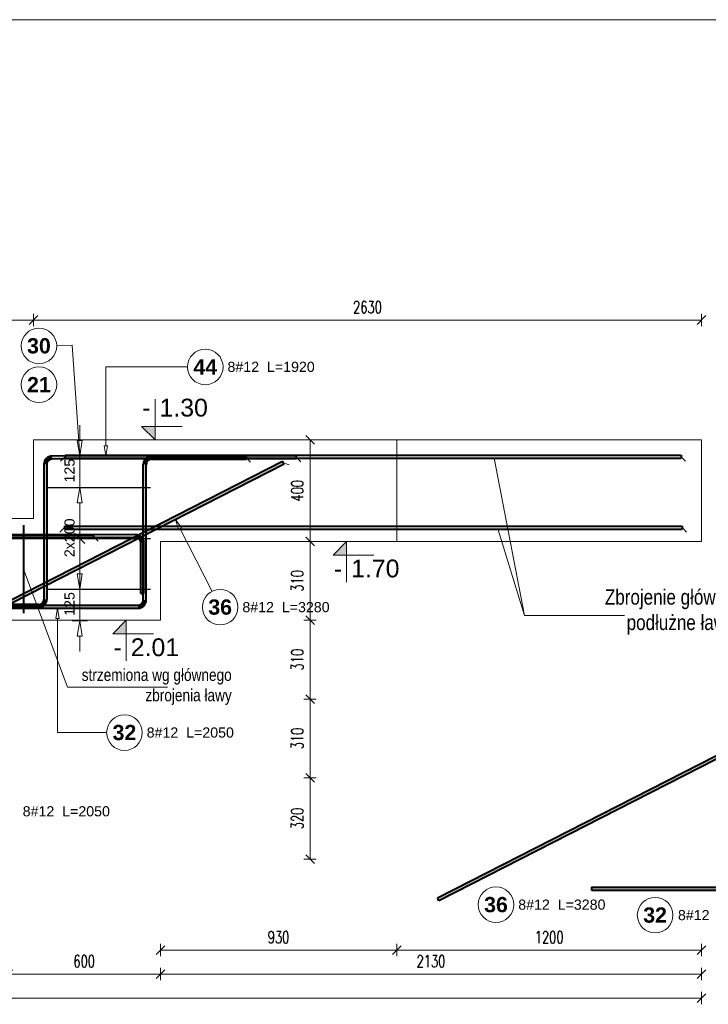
# Model space of a CAD drawing. Extents: x 40861 to 114399, y -71497 to -5875.
# Tile 26 of 45: x 88957 to 91667, y -31539 to -27663. Entities that reach past the tile are written whole.
import ezdxf
from ezdxf.enums import TextEntityAlignment as Align

# ---------------------------------------------------------------- set-up
doc = ezdxf.new("R2010")
doc.units = 0
doc.header["$LTSCALE"] = 10
doc.header["$MEASUREMENT"] = 0
doc.linetypes.add('HIDDEN', pattern=[0.375, 0.25, -0.125])
for name, color, linetype, lineweight in [('P-Opis', 1, 'Continuous', 18), ('P-Opis fundamenty', 193, 'Continuous', 9), ('P-Przerywana', 13, 'HIDDEN', 9), ('P-Wymiar', 254, 'Continuous', 9)]:
    doc.layers.add(name, color=color, linetype=linetype, lineweight=lineweight)
for name, color, linetype in [('RCAD_kształt pręta', 7, 'Continuous'), ('RCAD_opis kształtu pręta', 7, 'Continuous'), ('RCAD_opis rozkładu', 7, 'Continuous'), ('RCAD_pręt wyrzucony', 130, 'Continuous'), ('RCAD_rozkład pręta', 7, 'Continuous'), ('RCAD_symbole graficzne', 7, 'Continuous')]:
    doc.layers.add(name, color=color, linetype=linetype)
doc.styles.add('_Fd Opis', font='arial.ttf', dxfattribs={"width": 0.8})
doc.styles.add('ROMANS', font='romans.shx', dxfattribs={"width": 0.7})
doc.styles.add('style1', font='arial.ttf')
doc.styles.add('style3', font='arialbd.ttf')
doc.dimstyles.new('A25', dxfattribs={"dimscale": 27, "dimtxt": 1.75, "dimasz": 0.05, "dimexe": 0, "dimexo": 0, "dimgap": 1, "dimtad": 1, "dimdec": 4, "dimrnd": 1, "dimdsep": 46, "dimtxsty": 'ROMANS', "dimblk": '[[[[[[[[', "dimcen": 2, "dimdle": 2, "dimse1": 1, "dimse2": 1, "dimclrd": 256, "dimclrt": 1, "dimadec": 0, "dimazin": 0, "dimtfac": 1, "dimtdec": 4, "dimtix": 1, "dimtmove": 2, "dimatfit": 3, "dimldrblk": '[[[[[[[[', "dimfxl": 0, "dimtvp": 0.6, "dimtolj": 1, "dimlwd": -1, "dimarcsym": 0})

# ---------------------------------------------------------------- blocks, each defined once
blk = doc.blocks.new('[[[[[[[[')
at = {"layer": 'P-Wymiar'}
for p, q in [((-12.7, -12.7), (12.7, 12.7)), ((0, 0), (-4.6, 0)), ((0, 18), (0, -18))]:
    blk.add_line(p, q, dxfattribs=at)
blk = doc.blocks.new('*D590')
at = {"layer": 'Defpoints', "color": 0}
for p in [(89510.7, -30027.2), (88910.7, -30337.2), (89510.7, -31420)]:
    blk.add_point(p, dxfattribs=at)
at = {"layer": 'P-Wymiar', "transparency": 16777216}
blk.add_line((88912.1, -31420), (89509.4, -31420), dxfattribs=at)
at = {"layer": 'P-Wymiar', "transparency": 16777216, "xscale": 1.35, "yscale": 1.35, "zscale": 1.35, "rotation": 180}
blk.add_blockref('[[[[[[[[', (88910.7, -31420), dxfattribs=at)
at = {"layer": 'P-Wymiar', "transparency": 16777216, "xscale": 1.35, "yscale": 1.35, "zscale": 1.35}
blk.add_blockref('[[[[[[[[', (89510.7, -31420), dxfattribs=at)
at = {"layer": 'P-Wymiar', "color": 1, "transparency": 16777216, "insert": (89210.7, -31369.4), "char_height": 47.25, "attachment_point": 5, "style": 'ROMANS'}
blk.add_mtext('\\A1;600', dxfattribs=at)
blk = doc.blocks.new('*D591')
at = {"layer": 'Defpoints', "color": 0}
for p in [(91640.7, -29717.2), (89510.7, -30027.2), (91640.7, -31420)]:
    blk.add_point(p, dxfattribs=at)
at = {"layer": 'P-Wymiar', "transparency": 16777216}
blk.add_line((89512.1, -31420), (91639.4, -31420), dxfattribs=at)
at = {"layer": 'P-Wymiar', "transparency": 16777216, "xscale": 1.35, "yscale": 1.35, "zscale": 1.35, "rotation": 180}
blk.add_blockref('[[[[[[[[', (89510.7, -31420), dxfattribs=at)
at = {"layer": 'P-Wymiar', "transparency": 16777216, "xscale": 1.35, "yscale": 1.35, "zscale": 1.35}
blk.add_blockref('[[[[[[[[', (91640.7, -31420), dxfattribs=at)
at = {"layer": 'P-Wymiar', "color": 1, "transparency": 16777216, "insert": (90575.7, -31369.4), "char_height": 47.25, "attachment_point": 5, "style": 'ROMANS'}
blk.add_mtext('\\A1;2130', dxfattribs=at)
blk = doc.blocks.new('*D592')
at = {"layer": 'Defpoints', "color": 0}
for p in [(90440.7, -29806.2), (91640.7, -29806.2), (90440.7, -31325.5)]:
    blk.add_point(p, dxfattribs=at)
at = {"layer": 'P-Wymiar', "transparency": 16777216}
blk.add_line((91639.4, -31325.5), (90442.1, -31325.5), dxfattribs=at)
at = {"layer": 'P-Wymiar', "transparency": 16777216, "xscale": 1.35, "yscale": 1.35, "zscale": 1.35, "rotation": 180}
blk.add_blockref('[[[[[[[[', (90440.7, -31325.5), dxfattribs=at)
at = {"layer": 'P-Wymiar', "transparency": 16777216, "xscale": 1.35, "yscale": 1.35, "zscale": 1.35}
blk.add_blockref('[[[[[[[[', (91640.7, -31325.5), dxfattribs=at)
at = {"layer": 'P-Wymiar', "color": 1, "transparency": 16777216, "insert": (91040.7, -31274.9), "char_height": 47.25, "attachment_point": 5, "style": 'ROMANS'}
blk.add_mtext('\\A1;1200', dxfattribs=at)
blk = doc.blocks.new('*D593')
at = {"layer": 'Defpoints', "color": 0}
for p in [(90440.7, -29806.2), (89510.7, -30116.2), (89510.7, -31325.5)]:
    blk.add_point(p, dxfattribs=at)
at = {"layer": 'P-Wymiar', "transparency": 16777216}
blk.add_line((90439.4, -31325.5), (89512.1, -31325.5), dxfattribs=at)
at = {"layer": 'P-Wymiar', "transparency": 16777216, "xscale": 1.35, "yscale": 1.35, "zscale": 1.35, "rotation": 180}
blk.add_blockref('[[[[[[[[', (89510.7, -31325.5), dxfattribs=at)
at = {"layer": 'P-Wymiar', "transparency": 16777216, "xscale": 1.35, "yscale": 1.35, "zscale": 1.35}
blk.add_blockref('[[[[[[[[', (90440.7, -31325.5), dxfattribs=at)
at = {"layer": 'P-Wymiar', "color": 1, "transparency": 16777216, "insert": (89975.7, -31274.9), "char_height": 47.25, "attachment_point": 5, "style": 'ROMANS'}
blk.add_mtext('\\A1;930', dxfattribs=at)
blk = doc.blocks.new('*D595')
at = {"layer": 'Defpoints', "color": 0}
for p in [(87962.2, -30647.2), (90100.1, -30647.2), (87962.2, -30967.2)]:
    blk.add_point(p, dxfattribs=at)
at = {"layer": 'P-Wymiar', "transparency": 16777216}
blk.add_line((90100.1, -30965.8), (90100.1, -30648.5), dxfattribs=at)
at = {"layer": 'P-Wymiar', "transparency": 16777216, "xscale": 1.35, "yscale": 1.35, "zscale": 1.35}
for p, rotation in [((90100.1, -30647.2), 90), ((90100.1, -30967.2), 270)]:
    blk.add_blockref('[[[[[[[[', p, dxfattribs=dict(at, rotation=rotation))
at = {"layer": 'P-Wymiar', "color": 1, "transparency": 16777216, "insert": (90049.5, -30807.2), "char_height": 47.25, "attachment_point": 5, "rotation": 90, "style": 'ROMANS'}
blk.add_mtext('\\A1;320', dxfattribs=at)
blk = doc.blocks.new('*D596')
at = {"layer": 'Defpoints', "color": 0}
for p in [(88628.9, -30337.2), (90100.1, -30337.2), (87962.2, -30647.2)]:
    blk.add_point(p, dxfattribs=at)
at = {"layer": 'P-Wymiar', "transparency": 16777216}
blk.add_line((90100.1, -30645.8), (90100.1, -30338.5), dxfattribs=at)
at = {"layer": 'P-Wymiar', "transparency": 16777216, "xscale": 1.35, "yscale": 1.35, "zscale": 1.35}
for p, rotation in [((90100.1, -30337.2), 90), ((90100.1, -30647.2), 270)]:
    blk.add_blockref('[[[[[[[[', p, dxfattribs=dict(at, rotation=rotation))
at = {"layer": 'P-Wymiar', "color": 1, "transparency": 16777216, "insert": (90049.5, -30492.2), "char_height": 47.25, "attachment_point": 5, "rotation": 90, "style": 'ROMANS'}
blk.add_mtext('\\A1;310', dxfattribs=at)
blk = doc.blocks.new('*D597')
at = {"layer": 'Defpoints', "color": 0}
for p in [(89228.9, -30027.2), (90100.1, -30027.2), (88628.9, -30337.2)]:
    blk.add_point(p, dxfattribs=at)
at = {"layer": 'P-Wymiar', "transparency": 16777216}
blk.add_line((90100.1, -30335.8), (90100.1, -30028.5), dxfattribs=at)
at = {"layer": 'P-Wymiar', "transparency": 16777216, "xscale": 1.35, "yscale": 1.35, "zscale": 1.35}
for p, rotation in [((90100.1, -30027.2), 90), ((90100.1, -30337.2), 270)]:
    blk.add_blockref('[[[[[[[[', p, dxfattribs=dict(at, rotation=rotation))
at = {"layer": 'P-Wymiar', "color": 1, "transparency": 16777216, "insert": (90049.5, -30182.2), "char_height": 47.25, "attachment_point": 5, "rotation": 90, "style": 'ROMANS'}
blk.add_mtext('\\A1;310', dxfattribs=at)
blk = doc.blocks.new('*D598')
at = {"layer": 'Defpoints', "color": 0}
for p in [(89951.8, -29717.2), (90100.1, -29717.2), (89228.9, -30027.2)]:
    blk.add_point(p, dxfattribs=at)
at = {"layer": 'P-Wymiar', "transparency": 16777216}
blk.add_line((90100.1, -30025.8), (90100.1, -29718.5), dxfattribs=at)
at = {"layer": 'P-Wymiar', "transparency": 16777216, "xscale": 1.35, "yscale": 1.35, "zscale": 1.35}
for p, rotation in [((90100.1, -29717.2), 90), ((90100.1, -30027.2), 270)]:
    blk.add_blockref('[[[[[[[[', p, dxfattribs=dict(at, rotation=rotation))
at = {"layer": 'P-Wymiar', "color": 1, "transparency": 16777216, "insert": (90049.5, -29872.2), "char_height": 47.25, "attachment_point": 5, "rotation": 90, "style": 'ROMANS'}
blk.add_mtext('\\A1;310', dxfattribs=at)
blk = doc.blocks.new('*D599')
at = {"layer": 'Defpoints', "color": 0}
for p in [(90100.1, -29317.2), (90164.7, -29317.2), (89951.8, -29717.2)]:
    blk.add_point(p, dxfattribs=at)
at = {"layer": 'P-Wymiar', "transparency": 16777216}
blk.add_line((90100.1, -29715.8), (90100.1, -29318.5), dxfattribs=at)
at = {"layer": 'P-Wymiar', "transparency": 16777216, "xscale": 1.35, "yscale": 1.35, "zscale": 1.35}
for p, rotation in [((90100.1, -29317.2), 90), ((90100.1, -29717.2), 270)]:
    blk.add_blockref('[[[[[[[[', p, dxfattribs=dict(at, rotation=rotation))
at = {"layer": 'P-Wymiar', "color": 1, "transparency": 16777216, "insert": (90049.5, -29517.2), "char_height": 47.25, "attachment_point": 5, "rotation": 90, "style": 'ROMANS'}
blk.add_mtext('\\A1;400', dxfattribs=at)
blk = doc.blocks.new('*D604')
at = {"layer": 'Defpoints', "color": 0}
for p in [(89010.7, -28845.2), (89010.7, -29138.8), (91640.7, -29138.8)]:
    blk.add_point(p, dxfattribs=at)
at = {"layer": 'P-Wymiar', "transparency": 16777216}
blk.add_line((91639.4, -28845.2), (89012.1, -28845.2), dxfattribs=at)
at = {"layer": 'P-Wymiar', "transparency": 16777216, "xscale": 1.35, "yscale": 1.35, "zscale": 1.35, "rotation": 180}
blk.add_blockref('[[[[[[[[', (89010.7, -28845.2), dxfattribs=at)
at = {"layer": 'P-Wymiar', "transparency": 16777216, "xscale": 1.35, "yscale": 1.35, "zscale": 1.35}
blk.add_blockref('[[[[[[[[', (91640.7, -28845.2), dxfattribs=at)
at = {"layer": 'P-Wymiar', "color": 1, "transparency": 16777216, "insert": (90325.7, -28794.6), "char_height": 47.25, "attachment_point": 5, "style": 'ROMANS'}
blk.add_mtext('\\A1;2630', dxfattribs=at)
blk = doc.blocks.new('*D605')
at = {"layer": 'Defpoints', "color": 0}
for p in [(88410.7, -28845.2), (89010.7, -29138.8), (88410.7, -29448.8)]:
    blk.add_point(p, dxfattribs=at)
at = {"layer": 'P-Wymiar', "transparency": 16777216}
blk.add_line((89009.4, -28845.2), (88412.1, -28845.2), dxfattribs=at)
at = {"layer": 'P-Wymiar', "transparency": 16777216, "xscale": 1.35, "yscale": 1.35, "zscale": 1.35, "rotation": 180}
blk.add_blockref('[[[[[[[[', (88410.7, -28845.2), dxfattribs=at)
at = {"layer": 'P-Wymiar', "transparency": 16777216, "xscale": 1.35, "yscale": 1.35, "zscale": 1.35}
blk.add_blockref('[[[[[[[[', (89010.7, -28845.2), dxfattribs=at)
at = {"layer": 'P-Wymiar', "color": 1, "transparency": 16777216, "insert": (88710.7, -28794.6), "char_height": 47.25, "attachment_point": 5, "style": 'ROMANS'}
blk.add_mtext('\\A1;600', dxfattribs=at)
blk = doc.blocks.new('*D609')
at = {"layer": 'Defpoints', "color": 0}
for p in [(91640.7, -29717.2), (85410.7, -30967.2), (91640.7, -31514.5)]:
    blk.add_point(p, dxfattribs=at)
at = {"layer": 'P-Wymiar', "transparency": 16777216}
blk.add_line((85412.1, -31514.5), (91639.4, -31514.5), dxfattribs=at)
at = {"layer": 'P-Wymiar', "transparency": 16777216, "xscale": 1.35, "yscale": 1.35, "zscale": 1.35, "rotation": 180}
blk.add_blockref('[[[[[[[[', (85410.7, -31514.5), dxfattribs=at)
at = {"layer": 'P-Wymiar', "transparency": 16777216, "xscale": 1.35, "yscale": 1.35, "zscale": 1.35}
blk.add_blockref('[[[[[[[[', (91640.7, -31514.5), dxfattribs=at)
at = {"layer": 'P-Wymiar', "color": 1, "transparency": 16777216, "insert": (88525.7, -31463.9), "char_height": 47.25, "attachment_point": 5, "style": 'ROMANS'}
blk.add_mtext('\\A1;6230', dxfattribs=at)

msp = doc.modelspace()

# ---------------------------------------------------------------- hatches: boundary and pattern name
at = {"layer": 'RCAD_kształt pręta', "lineweight": 40, "true_color": 0x919191}
for points in [[(89991.78214, -29402.4687), (89997.23331, -29413.1591), (87077.08643, -30902.17829), (87071.63526, -30891.48789)], [(89052.00198, -29412.69961), (89064.00198, -29412.69961), (89064.00198, -29945.17821), (89052.00198, -29945.17821)], [(90045.7068, -29379.70921), (90045.71916, -29391.70921), (89083.98138, -29392.69962), (89083.96903, -29380.69963)], [(89454.93651, -29947.68557), (89442.93651, -29947.68557), (89442.93651, -29413.61029), (89454.93651, -29413.61029)], [(89474.93651, -29393.61029), (89474.93651, -29381.61029), (89847.76818, -29381.61029), (89847.76818, -29393.61029)], [(89413.70682, -29689.74217), (89413.71917, -29701.74216), (88483.98138, -29702.69962), (88483.96903, -29690.69963)], [(88874.93651, -29703.61029), (88874.93651, -29691.61029), (89247.76818, -29691.61029), (89247.76818, -29703.61029)], [(89445.94572, -29921.70909), (89433.94572, -29921.72145), (89433.73976, -29721.72155), (89445.73975, -29721.70919)], [(88400.02846, -29979.68557), (88400.02846, -29967.68557), (89422.93651, -29967.68557), (89422.93651, -29979.68557)], [(89032.00198, -29965.17821), (89032.00198, -29977.17821), (88732.00198, -29977.17821), (88732.00198, -29965.17821)]]:
    msp.add_hatch(color=252, dxfattribs=at).paths.add_polyline_path(points, flags=0)
h = msp.add_hatch(color=252, dxfattribs=at)
edge = h.paths.add_edge_path(flags=0)
edge.add_line((89083.96903, -29380.69963), (89083.98138, -29392.69962))
edge.add_arc((89084.00198, -29412.69961), 20, 90.05900441, 180)
edge.add_line((89064.00198, -29412.69961), (89052.00198, -29412.69961))
edge.add_arc((89084.00198, -29412.69961), 32, 450.05900441, 540, ccw=False)
h = msp.add_hatch(color=252, dxfattribs=at)
edge = h.paths.add_edge_path(flags=0)
edge.add_line((89474.93651, -29381.61029), (89474.93651, -29393.61029))
edge.add_arc((89474.93651, -29413.61029), 20, 89.99999995, 180)
edge.add_line((89454.93651, -29413.61029), (89442.93651, -29413.61029))
edge.add_arc((89474.93651, -29413.61029), 32, 449.99999995, 540, ccw=False)
h = msp.add_hatch(color=252, dxfattribs=at)
edge = h.paths.add_edge_path(flags=0)
edge.add_line((89445.73975, -29721.70919), (89433.73976, -29721.72155))
edge.add_arc((89413.73977, -29721.74215), 20, 0.05900441, 90.05900441)
edge.add_line((89413.71917, -29701.74216), (89413.70682, -29689.74217))
edge.add_arc((89413.73977, -29721.74215), 32, 360.05900441, 450.05900441, ccw=False)
h = msp.add_hatch(color=252, dxfattribs=at)
edge = h.paths.add_edge_path(flags=0)
edge.add_line((89032.00198, -29977.17821), (89032.00198, -29965.17821))
edge.add_arc((89032.00198, -29945.17821), 20, -90, 0)
edge.add_line((89052.00198, -29945.17821), (89064.00198, -29945.17821))
edge.add_arc((89032.00198, -29945.17821), 32, 270, 360, ccw=False)
h = msp.add_hatch(color=252, dxfattribs=at)
edge = h.paths.add_edge_path(flags=0)
edge.add_line((89422.93651, -29979.68557), (89422.93651, -29967.68557))
edge.add_arc((89422.93651, -29947.68557), 20, -90, 0)
edge.add_line((89442.93651, -29947.68557), (89454.93651, -29947.68557))
edge.add_arc((89422.93651, -29947.68557), 32, 270, 360, ccw=False)
at = {"layer": 'RCAD_pręt wyrzucony', "lineweight": 40}
for points in [[(93521.10661, -29631.73504), (93526.55778, -29642.42545), (90606.4109, -31131.44464), (90600.95973, -31120.75424)], [(91206.99103, -31090.11931), (91206.99103, -31078.11931), (92229.89908, -31078.11931), (92229.89908, -31090.11931)]]:
    msp.add_hatch(color=4, dxfattribs=at).paths.add_polyline_path(points, flags=0)
at = {"layer": 'RCAD_symbole graficzne', "lineweight": 40}
for points in [[(89436.08257, -29263.84487), (89489.4159, -29317.17821), (89489.4159, -29263.84487)], [(90190.32096, -29770.51154), (90243.6543, -29717.17821), (90243.6543, -29770.51154)], [(89322.9251, -30080.51154), (89376.25843, -30027.17821), (89376.25843, -30080.51154)]]:
    msp.add_hatch(color=1, dxfattribs=at).paths.add_polyline_path(points, flags=0)

# ---------------------------------------------------------------- linework, layer by layer
at = {"lineweight": 40}
msp.add_lwpolyline([(88971.32952, -29653.29334), (88971.32952, -29999.39395)], dxfattribs=at)
at = {"layer": 'P-Opis', "lineweight": 13}
for points in [[(91336.80442, -30008.21128), (90944.10194, -30008.21128), (90824.17309, -29389.27615), (90944.10194, -30008.21128), (90839.66382, -29671.0126)], [(89538.23838, -30290.9442), (89145.53591, -30290.9442), (88971.32952, -29826.34365)]]:
    msp.add_lwpolyline(points, dxfattribs=at)
at = {"layer": 'P-Opis fundamenty', "color": 2}
msp.add_lwpolyline([(85410.74836, -30567.17821), (87210.74836, -30567.17821), (87210.74836, -30247.17821), (87810.74836, -30247.17821), (87810.74836, -29937.17821), (88410.74836, -29937.17821), (88410.74836, -29627.17821), (89010.74836, -29627.17821), (89010.74836, -29317.17821), (91392.06341, -29317.17821)], dxfattribs=at)
at = {"layer": 'P-Opis fundamenty', "color": 1}
msp.add_lwpolyline([(85410.74836, -30567.17821), (85410.74836, -30967.17821), (87710.74836, -30967.17821), (87710.74836, -30647.17821), (88310.74836, -30647.17821), (88310.74836, -30337.17821), (88910.74836, -30337.17821), (88910.74836, -30027.17821), (89510.74836, -30027.17821), (89510.74836, -29717.17821), (91640.74836, -29717.17821)], dxfattribs=at)
at = {"layer": 'P-Przerywana', "color": 84, "true_color": 0x269900}
msp.add_lwpolyline([(85416.03012, -27663.07809), (92328.74237, -27663.07809)], dxfattribs=at)
at = {"layer": 'P-Przerywana'}
msp.add_lwpolyline([(90440.74836, -29317.17821), (91640.74836, -29317.17821), (91640.74836, -29717.17821), (90440.74836, -29717.17821)], close=True, dxfattribs=at)
at = {"layer": 'RCAD_kształt pręta', "color": 4, "lineweight": 40}
for p, q in [((89135.26656, -29377.27615), (91560.31468, -29377.27615)), ((89135.26656, -29377.27615), (89135.26656, -29389.27615)), ((91560.31468, -29377.27615), (91560.31468, -29389.27615)), ((89991.78214, -29402.4687), (87071.63526, -30891.48789)), ((89997.23331, -29413.1591), (87077.08643, -30902.17829)), ((89052.00198, -29412.69961), (89052.00198, -29945.17821)), ((89064.00198, -29412.69961), (89064.00198, -29945.17821)), ((90045.7068, -29379.70921), (89083.96903, -29380.69963)), ((90045.71916, -29391.70921), (89083.98138, -29392.69962)), ((89135.26656, -29389.27615), (91560.31468, -29389.27615)), ((89442.93651, -29947.68557), (89442.93651, -29413.61029)), ((89454.93651, -29947.68557), (89454.93651, -29413.61029)), ((89474.93651, -29381.61029), (89847.76818, -29381.61029)), ((89474.93651, -29393.61029), (89847.76818, -29393.61029)), ((89847.76818, -29381.61029), (89847.76818, -29393.61029)), ((89997.23331, -29413.1591), (89991.78214, -29402.4687)), ((90045.71916, -29391.70921), (90045.7068, -29379.70921)), ((89132.50779, -29656.32902), (91563.78209, -29656.32902)), ((89132.50779, -29656.32902), (89132.50779, -29668.32902)), ((89132.50779, -29656.32902), (91563.78209, -29656.32902)), ((89132.50779, -29656.32902), (89132.50779, -29668.32902)), ((89132.50779, -29668.32902), (91563.78209, -29668.32902)), ((89132.50779, -29668.32902), (91563.78209, -29668.32902)), ((91563.78209, -29656.32902), (91563.78209, -29668.32902)), ((91563.78209, -29656.32902), (91563.78209, -29668.32902)), ((89413.70682, -29689.74217), (88483.96903, -29690.69963)), ((89413.71917, -29701.74216), (88483.98138, -29702.69962)), ((88874.93651, -29691.61029), (89247.76818, -29691.61029)), ((88874.93651, -29703.61029), (89247.76818, -29703.61029)), ((89247.76818, -29691.61029), (89247.76818, -29703.61029)), ((89433.94572, -29921.72145), (89433.73976, -29721.72155)), ((89445.94572, -29921.70909), (89445.73975, -29721.70919)), ((89433.94572, -29921.72145), (89445.94572, -29921.70909)), ((88400.02846, -29967.68557), (89422.93651, -29967.68557)), ((88400.02846, -29979.68557), (89422.93651, -29979.68557)), ((89032.00198, -29965.17821), (88732.00198, -29965.17821)), ((89032.00198, -29977.17821), (88732.00198, -29977.17821))]:
    msp.add_line(p, q, dxfattribs=at)
at = {"layer": 'RCAD_kształt pręta', "color": 2, "lineweight": 5}
for p, q in [((89135.26656, -29383.27615), (89117.76656, -29400.77615)), ((89847.76818, -29387.61029), (89865.26818, -29405.11029)), ((89994.50773, -29407.8139), (90018.04752, -29415.45445)), ((90045.71298, -29385.70921), (90063.23099, -29403.19118)), ((91560.31468, -29383.27615), (91577.81468, -29400.77615)), ((89132.50779, -29662.32902), (89115.00779, -29679.82902)), ((89132.50779, -29662.32902), (89115.00779, -29679.82902)), ((91563.78209, -29662.32902), (91581.28209, -29679.82902)), ((91563.78209, -29662.32902), (91581.28209, -29679.82902)), ((89247.76818, -29697.61029), (89265.26818, -29715.11029))]:
    msp.add_line(p, q, dxfattribs=at)
at = {"layer": 'RCAD_kształt pręta', "color": 4, "lineweight": 40}
for centre, radius, start, end in [((89084.00198, -29412.69961), 32, 90.05900441, 180), ((89084.00198, -29412.69961), 20, 90.05900441, 180), ((89474.93651, -29413.61029), 32, 89.99999995, 180), ((89474.93651, -29413.61029), 20, 89.99999995, 180), ((89413.73977, -29721.74215), 32, 0.05900441, 90.05900441), ((89413.73977, -29721.74215), 20, 0.05900441, 90.05900441), ((89032.00198, -29945.17821), 20, 270, 360), ((89032.00198, -29945.17821), 32, 270, 0), ((89422.93651, -29947.68557), 20, 270, 360), ((89422.93651, -29947.68557), 32, 270, 0)]:
    msp.add_arc(centre, radius, start, end, dxfattribs=at)
at = {"layer": 'RCAD_opis kształtu pręta', "color": 8, "lineweight": 0}
for p, q in [((89295.93991, -29029.88296), (89296.25977, -29340.48099)), ((89295.93991, -29029.88296), (89617.19382, -29029.88296)), ((89302.92644, -29340.47412), (89289.59311, -29340.48785)), ((89296.30097, -29380.48097), (89289.59311, -29340.48785)), ((89302.92644, -29340.47412), (89296.30097, -29380.48097)), ((89582.22514, -29669.67701), (89569.99369, -29631.0139)), ((89569.99369, -29631.0139), (89594.10337, -29663.62015)), ((89582.22514, -29669.67701), (89594.10337, -29663.62015)), ((89713.92528, -29913.28117), (89588.16425, -29666.64858)), ((89098.8304, -30019.68557), (89105.49707, -29979.68557)), ((89105.49707, -29979.68557), (89112.16373, -30019.68557)), ((89098.8304, -30019.68557), (89112.16373, -30019.68557)), ((89105.49707, -30469.30981), (89105.49707, -30019.68557)), ((89105.49707, -30469.30981), (89299.05748, -30469.30981))]:
    msp.add_line(p, q, dxfattribs=at)
for centre in [(89687.19382, -29029.88296), (89745.72377, -29975.64186), (89369.05748, -30469.30981)]:
    msp.add_circle(centre, 70, dxfattribs=at)
at = {"layer": 'RCAD_opis rozkładu', "color": 8, "lineweight": 0}
for p, q in [((89163.05385, -28943.83234), (89102.47333, -28945.44566)), ((89163.05385, -28943.83234), (89193.02596, -29379.65775)), ((89193.02596, -29259.65775), (89193.02596, -29319.65775)), ((89193.02596, -29379.65775), (89183.02596, -29319.65775)), ((89203.02596, -29319.65775), (89183.02596, -29319.65775)), ((89203.02596, -29319.65775), (89193.02596, -29379.65775)), ((89223.02596, -29379.65775), (89163.02596, -29379.65775)), ((89193.02596, -29504.65775), (89193.02596, -29379.65775)), ((89223.02596, -29504.65775), (89163.02596, -29504.65775)), ((89183.02596, -29564.65775), (89193.02596, -29504.65775)), ((89193.02596, -29504.65775), (89203.02596, -29564.65775)), ((89183.02596, -29564.65775), (89203.02596, -29564.65775)), ((89193.02596, -29704.65775), (89193.02596, -29564.65775)), ((89213.02596, -29724.65775), (89173.02596, -29684.65775)), ((89213.02596, -29704.65775), (89173.02596, -29704.65775)), ((89193.02596, -29904.65775), (89193.02596, -29704.65775)), ((89193.02596, -29704.65775), (89193.02596, -29844.65775)), ((89193.02596, -29904.65775), (89183.02596, -29844.65775)), ((89203.02596, -29844.65775), (89183.02596, -29844.65775)), ((89203.02596, -29844.65775), (89193.02596, -29904.65775)), ((89223.02596, -29904.65775), (89163.02596, -29904.65775)), ((89193.02596, -29904.65775), (89193.02596, -30029.65775)), ((89223.02596, -30029.65775), (89163.02596, -30029.65775)), ((89183.02596, -30089.65775), (89193.02596, -30029.65775)), ((89193.02596, -30029.65775), (89203.02596, -30089.65775)), ((89183.02596, -30089.65775), (89203.02596, -30089.65775)), ((89193.02596, -30149.65775), (89193.02596, -30089.65775))]:
    msp.add_line(p, q, dxfattribs=at)
for centre in [(89032.49814, -28947.30916), (89032.49814, -29099.66355)]:
    msp.add_circle(centre, 70, dxfattribs=at)
at = {"layer": 'RCAD_pręt wyrzucony', "color": 4, "lineweight": 40}
for p, q in [((93521.10661, -29631.73504), (90600.95973, -31120.75424)), ((93526.55778, -29642.42545), (90606.4109, -31131.44464)), ((91206.99103, -31078.11931), (92229.89908, -31078.11931)), ((91206.99103, -31078.11931), (91206.99103, -31090.11931)), ((90606.4109, -31131.44464), (90600.95973, -31120.75424)), ((91206.99103, -31090.11931), (92229.89908, -31090.11931))]:
    msp.add_line(p, q, dxfattribs=at)
at = {"layer": 'RCAD_pręt wyrzucony', "color": 8, "lineweight": 0}
for centre in [(90831.59021, -31146.77197), (91457.813, -31187.8829)]:
    msp.add_circle(centre, 70, dxfattribs=at)
at = {"layer": 'RCAD_rozkład pręta', "color": 7, "linetype": 'ByBlock', "lineweight": 30}
for p, q in [((89067.75686, -29504.65775), (89472.30017, -29504.65775)), ((89067.75686, -29704.65775), (89472.30017, -29704.65775)), ((89067.75686, -29904.65775), (89472.30017, -29904.65775))]:
    msp.add_line(p, q, dxfattribs=at)
at = {"layer": 'RCAD_symbole graficzne', "color": 1, "lineweight": 0}
for p, q in [((89489.4159, -29317.17821), (89489.4159, -29157.17821)), ((89596.08257, -29263.84487), (89436.08257, -29263.84487)), ((89436.08257, -29263.84487), (89489.4159, -29317.17821)), ((89569.4159, -29317.17821), (89409.4159, -29317.17821)), ((90323.6543, -29717.17821), (90163.6543, -29717.17821)), ((90190.32096, -29770.51154), (90243.6543, -29717.17821)), ((90243.6543, -29717.17821), (90243.6543, -29877.17821)), ((90350.32096, -29770.51154), (90190.32096, -29770.51154)), ((89456.25843, -30027.17821), (89296.25843, -30027.17821)), ((89322.9251, -30080.51154), (89376.25843, -30027.17821)), ((89376.25843, -30027.17821), (89376.25843, -30187.17821)), ((89482.9251, -30080.51154), (89322.9251, -30080.51154))]:
    msp.add_line(p, q, dxfattribs=at)

# ---------------------------------------------------------------- texts
at = {"layer": 'P-Opis fundamenty', "attachment_point": 6, "style": '_Fd Opis'}
for s, insert, char_height, width in [('Zbrojenie główne podłużne ławy', (91770.81406, -29994.70144), 60, 771.5935951), ('strzemiona wg głównego zbrojenia ławy', (89791.3399, -30289.21225), 48, 617.2748761)]:
    msp.add_mtext(s, dxfattribs=dict(at, insert=insert, char_height=char_height, width=width))
at = {"layer": 'RCAD_opis kształtu pręta', "color": 1, "lineweight": 40, "attachment_point": 5}
for s, insert, char_height, style in [('44', (89687.19382, -29029.88296), 60, 'style3'), ('8#12  L=1920', (89946.4162, -29029.88296), 40, 'style1'), ('36', (89745.72377, -29975.64186), 60, 'style3'), ('8#12  L=3280', (90004.94614, -29975.64186), 40, 'style1'), ('32', (89369.05748, -30469.30981), 60, 'style3'), ('8#12  L=2050', (89628.27985, -30469.30981), 40, 'style1'), ('8#12  L=2050', (89140.28017, -30779.30981), 40, 'style1')]:
    msp.add_mtext(s, dxfattribs=dict(at, insert=insert, char_height=char_height, style=style))
at = {"layer": 'RCAD_opis rozkładu', "color": 1, "lineweight": 40, "char_height": 60, "attachment_point": 5, "style": 'style3'}
for s, insert in [('30', (89032.49814, -28947.30916)), ('21', (89032.49814, -29099.66355))]:
    msp.add_mtext(s, dxfattribs=dict(at, insert=insert))
at = {"layer": 'RCAD_opis rozkładu', "color": 2, "lineweight": 40, "char_height": 40, "attachment_point": 7, "rotation": 90, "style": 'style1'}
for s, insert in [('125', (89173.44888, -29484.61341)), ('2x200', (89173.44888, -29778.62773)), ('125', (89173.44888, -30009.61341))]:
    msp.add_mtext(s, dxfattribs=dict(at, insert=insert))
at = {"layer": 'RCAD_pręt wyrzucony', "color": 1, "lineweight": 40, "char_height": 60, "attachment_point": 5, "style": 'style3'}
for s, insert in [('36', (90831.59021, -31146.77197)), ('32', (91457.813, -31187.8829))]:
    msp.add_mtext(s, dxfattribs=dict(at, insert=insert))
at = {"layer": 'RCAD_pręt wyrzucony', "color": 2, "lineweight": 40, "char_height": 40, "style": 'style1'}
for s, insert, attachment_point in [('8#12  L=3280', (91090.81258, -31146.77197), 5), ('8#12  L=2050', (91547.813, -31187.8829), 4)]:
    msp.add_mtext(s, dxfattribs=dict(at, insert=insert, attachment_point=attachment_point))
at = {"layer": 'RCAD_symbole graficzne', "color": 2, "lineweight": 40, "style": 'style1'}
msp.add_text('1.30 ', height=70, dxfattribs=at).set_placement((89507.19368, -29246.0671), align=Align.BOTTOM_LEFT)
msp.add_text('-', height=70, dxfattribs=at).set_placement((89471.63812, -29246.0671), align=Align.BOTTOM_RIGHT)
for s, p in [('1.70 ', (90261.43207, -29788.28932)), ('2.01 ', (89394.03621, -30098.28932))]:
    msp.add_text(s, height=70, dxfattribs=at).set_placement(p, align=Align.TOP_LEFT)
for p in [(90225.87652, -29788.28932), (89358.48065, -30098.28932)]:
    msp.add_text('-', height=70, dxfattribs=at).set_placement(p, align=Align.TOP_RIGHT)

# ---------------------------------------------------------------- dimensions: what is measured, and where the dimension line sits
at = {"layer": 'P-Wymiar'}
for base, p1, p2, picture, middle in [((88410.74836, -28845.22756), (89010.74836, -29138.78647), (88410.74836, -29448.78647), '*D605', (88710.74836, -28794.60256)), ((89010.74836, -28845.22756), (91640.74836, -29138.78647), (89010.74836, -29138.78647), '*D604', (90325.74836, -28794.60256)), ((89510.74836, -31325.52211), (90440.74836, -29806.15402), (89510.74836, -30116.15402), '*D593', (89975.74836, -31274.89711))]:
    dim = msp.add_linear_dim(base=base, p1=p1, p2=p2, dimstyle='A25', dxfattribs=at)
    dim.commit()
    dim.dimension.update_dxf_attribs({"geometry": picture, "text_midpoint": middle})
for base, p1, p2, picture, middle in [((90100.11401, -29317.17821), (89951.80294, -29717.17821), (90164.71672, -29317.17821), '*D599', (90049.48901, -29517.17821)), ((90100.11401, -29717.17821), (89228.86281, -30027.17821), (89951.80294, -29717.17821), '*D598', (90049.48901, -29872.17821)), ((90100.11401, -30027.17821), (88628.86281, -30337.17821), (89228.86281, -30027.17821), '*D597', (90049.48901, -30182.17821)), ((90100.11401, -30337.17821), (87962.1575, -30647.17821), (88628.86281, -30337.17821), '*D596', (90049.48901, -30492.17821)), ((90100.11401, -30647.17821), (87962.1575, -30967.17821), (87962.1575, -30647.17821), '*D595', (90049.48901, -30807.17821))]:
    dim = msp.add_linear_dim(base=base, p1=p1, p2=p2, angle=90, dimstyle='A25', dxfattribs=at)
    dim.commit()
    dim.dimension.update_dxf_attribs({"geometry": picture, "text_midpoint": middle})
for base, p1, p2, picture, middle in [((91640.74836, -31514.52211), (85410.74836, -30967.17821), (91640.74836, -29717.17821), '*D609', (88525.74836, -31514.52211)), ((91640.74836, -31420.02211), (89510.74836, -30027.17821), (91640.74836, -29717.17821), '*D591', (90575.74836, -31420.02211)), ((89510.74836, -31420.02211), (88910.74836, -30337.17821), (89510.74836, -30027.17821), '*D590', (89210.74836, -31420.02211))]:
    dim = msp.add_linear_dim(base=base, p1=p1, p2=p2, dimstyle='A25', override={"dimtmove": 0}, dxfattribs=at)
    dim.commit()
    dim.dimension.update_dxf_attribs({"geometry": picture, "text_midpoint": middle, "dimtype": 160})
dim = msp.add_linear_dim(base=(90440.74836, -31325.52211), p1=(91640.74836, -29806.15402), p2=(90440.74836, -29806.15402), dimstyle='A25', override={"dimtmove": 0}, dxfattribs=at)
dim.commit()
dim.dimension.update_dxf_attribs({"geometry": '*D592', "text_midpoint": (91040.74836, -31274.89711)})

doc.saveas('drawing.dxf')
